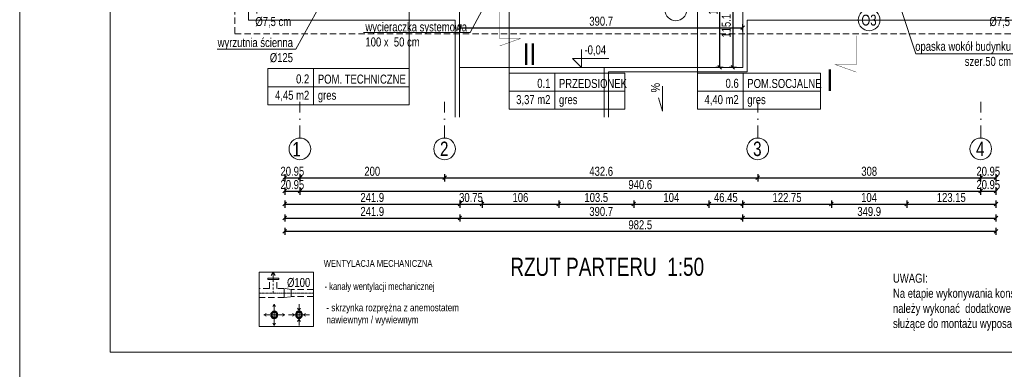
# Model space of a CAD drawing. Header units: inches. Extents: x 53031 to 98566, y -51777 to -15616.
# Tile 10 of 45: x 53216 to 54576, y -17776 to -17293. Entities that reach past the tile are written whole.
import ezdxf

# ---------------------------------------------------------------- set-up
doc = ezdxf.new("R2010")
doc.units = ezdxf.units.IN
doc.header["$MEASUREMENT"] = 0
doc.linetypes.add('DASHDOT', pattern=[1, 0.5, -0.25, 0, -0.25])
doc.linetypes.add('HIDDEN', pattern=[0.375, 0.25, -0.125])
doc.layers.get('0').update_dxf_attribs({"lineweight": 0})
doc.layers.get('Defpoints').update_dxf_attribs({"lineweight": 0})
for name, color, linetype, lineweight in [('## 08 Nawiew', 1, 'Continuous', 0), ('## 08 Wywiew', 5, 'Continuous', 0), ('## 08 Wywiew opis', 5, 'Continuous', 0), ('--proj.wentylacja', 202, 'Continuous', 0), ('08b-TABELKA -opisy', 7, 'Continuous', 0), ('A--tabelka rysunku', 7, 'Continuous', 0), ('A--tabelka-opisy scian', 7, 'Continuous', 0), ('A--tabelka-opisy uwagi', 7, 'Continuous', 0), ('A36-obrzeże', 252, 'Continuous', 0), ('A6a-schody parter', 200, 'Continuous', 18), ('A8-opisy pomieszczeń', 31, 'Continuous', 0), ('p-- linia przekroju I-AB', 116, 'Continuous', 40), ('p--dach', 2, 'Continuous', 30), ('p--koty wysok.', 141, 'Continuous', 0), ('p--opis okna', 181, 'Continuous', 0), ('p--opisy dodatkowe', 62, 'Continuous', 0), ('p--opisy pomieszczeń', 31, 'Continuous', 0), ('p--osie konstr.-NR', 1, 'DASHDOT', 15), ('p--podpis rysunku', 7, 'Continuous', 0), ('p--spadki terenu', 141, 'Continuous', 0), ('p--wymiary-1-50', 5, 'Continuous', 0)]:
    doc.layers.add(name, color=color, linetype=linetype, lineweight=lineweight)
doc.styles.add('1-50', font='arial.ttf', dxfattribs={"width": 0.75, "height": 12.5})
doc.styles.get("Standard").update_dxf_attribs({"font": 'arial.ttf', "width": 0.75})
doc.dimstyles.new('1-50', dxfattribs={"dimtxt": 12.5, "dimasz": 5, "dimexe": 5, "dimexo": 5, "dimgap": 0.09, "dimtad": 0, "dimdsep": 46, "dimtxsty": '1-50', "dimblk": 'OBLIQUE', "dimcen": 0.09, "dimadec": 0, "dimazin": 0, "dimtfac": 1, "dimtdec": 4, "dimtix": 1, "dimtmove": 2, "dimatfit": 3, "dimldrblk": 'OBLIQUE', "dimfxl": 5, "dimfxlon": 1, "dimtvp": 0.7, "dimtolj": 1, "dimtzin": 0, "dimarcsym": 0})

# ---------------------------------------------------------------- blocks, each defined once
blk = doc.blocks.new('_OBLIQUE')
at = {"color": 0, "linetype": 'ByBlock', "lineweight": -2}
for p, q in [((-0.5, -0.5), (0.5, 0.5)), ((0, 0), (0, 0))]:
    blk.add_line(p, q, dxfattribs=at)
blk = doc.blocks.new('*D725')
at = {"layer": 'Defpoints', "color": 0}
for p in [(53603, -17497.6), (53803, -17497.6), (53803, -17511.6)]:
    blk.add_point(p, dxfattribs=at)
at = {"layer": 'p--wymiary-1-50', "color": 0, "lineweight": -2}
for p, q in [((53603, -17506.6), (53603, -17516.6)), ((53803, -17506.6), (53803, -17516.6)), ((53603, -17511.6), (53803, -17511.6))]:
    blk.add_line(p, q, dxfattribs=at)
at = {"layer": 'p--wymiary-1-50', "color": 0, "lineweight": -2, "xscale": 5, "yscale": 5, "zscale": 5, "rotation": 180}
blk.add_blockref('_OBLIQUE', (53603, -17511.6), dxfattribs=at)
at = {"layer": 'p--wymiary-1-50', "color": 0, "lineweight": -2, "xscale": 5, "yscale": 5, "zscale": 5}
blk.add_blockref('_OBLIQUE', (53803, -17511.6), dxfattribs=at)
at = {"layer": 'p--wymiary-1-50', "color": 0, "insert": (53703, -17502.7), "char_height": 12.5, "attachment_point": 5, "style": '1-50'}
blk.add_mtext('\\A1;200', dxfattribs=at)
blk = doc.blocks.new('*D726')
at = {"layer": 'Defpoints', "color": 0}
for p in [(53803, -17497.6), (54235.6, -17497.6), (54235.6, -17511.6)]:
    blk.add_point(p, dxfattribs=at)
at = {"layer": 'p--wymiary-1-50', "color": 0, "lineweight": -2}
for p, q in [((53803, -17506.6), (53803, -17516.6)), ((54235.6, -17506.6), (54235.6, -17516.6)), ((53803, -17511.6), (54235.6, -17511.6))]:
    blk.add_line(p, q, dxfattribs=at)
at = {"layer": 'p--wymiary-1-50', "color": 0, "lineweight": -2, "xscale": 5, "yscale": 5, "zscale": 5, "rotation": 180}
blk.add_blockref('_OBLIQUE', (53803, -17511.6), dxfattribs=at)
at = {"layer": 'p--wymiary-1-50', "color": 0, "lineweight": -2, "xscale": 5, "yscale": 5, "zscale": 5}
blk.add_blockref('_OBLIQUE', (54235.6, -17511.6), dxfattribs=at)
at = {"layer": 'p--wymiary-1-50', "color": 0, "insert": (54019.3, -17502.7), "char_height": 12.5, "attachment_point": 5, "style": '1-50'}
blk.add_mtext('\\A1;432.6', dxfattribs=at)
blk = doc.blocks.new('*D727')
at = {"layer": 'Defpoints', "color": 0}
for p in [(54235.6, -17497.6), (54543.6, -17497.6), (54543.6, -17511.6)]:
    blk.add_point(p, dxfattribs=at)
at = {"layer": 'p--wymiary-1-50', "color": 0, "lineweight": -2}
for p, q in [((54235.6, -17506.6), (54235.6, -17516.6)), ((54543.6, -17506.6), (54543.6, -17516.6)), ((54235.6, -17511.6), (54543.6, -17511.6))]:
    blk.add_line(p, q, dxfattribs=at)
at = {"layer": 'p--wymiary-1-50', "color": 0, "lineweight": -2, "xscale": 5, "yscale": 5, "zscale": 5, "rotation": 180}
blk.add_blockref('_OBLIQUE', (54235.6, -17511.6), dxfattribs=at)
at = {"layer": 'p--wymiary-1-50', "color": 0, "lineweight": -2, "xscale": 5, "yscale": 5, "zscale": 5}
blk.add_blockref('_OBLIQUE', (54543.6, -17511.6), dxfattribs=at)
at = {"layer": 'p--wymiary-1-50', "color": 0, "insert": (54389.6, -17502.7), "char_height": 12.5, "attachment_point": 5, "style": '1-50'}
blk.add_mtext('\\A1;308', dxfattribs=at)
blk = doc.blocks.new('*D730')
at = {"layer": 'Defpoints', "color": 0}
for p in [(53603, -17506.6), (54543.6, -17506.6), (54543.6, -17530)]:
    blk.add_point(p, dxfattribs=at)
at = {"layer": 'p--wymiary-1-50', "color": 0, "lineweight": -2}
for p, q in [((53603, -17525), (53603, -17535)), ((53603, -17530), (54543.6, -17530)), ((54543.6, -17525), (54543.6, -17535))]:
    blk.add_line(p, q, dxfattribs=at)
at = {"layer": 'p--wymiary-1-50', "color": 0, "lineweight": -2, "xscale": 5, "yscale": 5, "zscale": 5, "rotation": 180}
blk.add_blockref('_OBLIQUE', (53603, -17530), dxfattribs=at)
at = {"layer": 'p--wymiary-1-50', "color": 0, "lineweight": -2, "xscale": 5, "yscale": 5, "zscale": 5}
blk.add_blockref('_OBLIQUE', (54543.6, -17530), dxfattribs=at)
at = {"layer": 'p--wymiary-1-50', "color": 0, "insert": (54073.3, -17521.1), "char_height": 12.5, "attachment_point": 5, "style": '1-50'}
blk.add_mtext('\\A1;940.6', dxfattribs=at)
blk = doc.blocks.new('*D731')
at = {"layer": 'Defpoints', "color": 0}
for p in [(53582.1, -17551.9), (53824, -17551.9), (53824, -17567.2)]:
    blk.add_point(p, dxfattribs=at)
at = {"layer": 'p--wymiary-1-50', "color": 0, "lineweight": -2}
for p, q in [((53582.1, -17562.2), (53582.1, -17572.2)), ((53824, -17562.2), (53824, -17572.2)), ((53582.1, -17567.2), (53824, -17567.2))]:
    blk.add_line(p, q, dxfattribs=at)
at = {"layer": 'p--wymiary-1-50', "color": 0, "lineweight": -2, "xscale": 5, "yscale": 5, "zscale": 5, "rotation": 180}
blk.add_blockref('_OBLIQUE', (53582.1, -17567.2), dxfattribs=at)
at = {"layer": 'p--wymiary-1-50', "color": 0, "lineweight": -2, "xscale": 5, "yscale": 5, "zscale": 5}
blk.add_blockref('_OBLIQUE', (53824, -17567.2), dxfattribs=at)
at = {"layer": 'p--wymiary-1-50', "color": 0, "insert": (53703, -17558.2), "char_height": 12.5, "attachment_point": 5, "style": '1-50'}
blk.add_mtext('\\A1;241.9', dxfattribs=at)
blk = doc.blocks.new('*D732')
at = {"layer": 'Defpoints', "color": 0}
for p in [(53824, -17551.9), (54214.7, -17551.9), (54214.7, -17567.2)]:
    blk.add_point(p, dxfattribs=at)
at = {"layer": 'p--wymiary-1-50', "color": 0, "lineweight": -2}
for p, q in [((53824, -17562.2), (53824, -17572.2)), ((54214.7, -17562.2), (54214.7, -17572.2)), ((53824, -17567.2), (54214.7, -17567.2))]:
    blk.add_line(p, q, dxfattribs=at)
at = {"layer": 'p--wymiary-1-50', "color": 0, "lineweight": -2, "xscale": 5, "yscale": 5, "zscale": 5, "rotation": 180}
blk.add_blockref('_OBLIQUE', (53824, -17567.2), dxfattribs=at)
at = {"layer": 'p--wymiary-1-50', "color": 0, "lineweight": -2, "xscale": 5, "yscale": 5, "zscale": 5}
blk.add_blockref('_OBLIQUE', (54214.7, -17567.2), dxfattribs=at)
at = {"layer": 'p--wymiary-1-50', "color": 0, "insert": (54019.3, -17558.2), "char_height": 12.5, "attachment_point": 5, "style": '1-50'}
blk.add_mtext('\\A1;390.7', dxfattribs=at)
blk = doc.blocks.new('*D733')
at = {"layer": 'Defpoints', "color": 0}
for p in [(54214.7, -17551.9), (54564.6, -17551.9), (54564.6, -17567.2)]:
    blk.add_point(p, dxfattribs=at)
at = {"layer": 'p--wymiary-1-50', "color": 0, "lineweight": -2}
for p, q in [((54214.7, -17562.2), (54214.7, -17572.2)), ((54564.6, -17562.2), (54564.6, -17572.2)), ((54214.7, -17567.2), (54564.6, -17567.2))]:
    blk.add_line(p, q, dxfattribs=at)
at = {"layer": 'p--wymiary-1-50', "color": 0, "lineweight": -2, "xscale": 5, "yscale": 5, "zscale": 5, "rotation": 180}
blk.add_blockref('_OBLIQUE', (54214.7, -17567.2), dxfattribs=at)
at = {"layer": 'p--wymiary-1-50', "color": 0, "lineweight": -2, "xscale": 5, "yscale": 5, "zscale": 5}
blk.add_blockref('_OBLIQUE', (54564.6, -17567.2), dxfattribs=at)
at = {"layer": 'p--wymiary-1-50', "color": 0, "insert": (54389.6, -17558.2), "char_height": 12.5, "attachment_point": 5, "style": '1-50'}
blk.add_mtext('\\A1;349.9', dxfattribs=at)
blk = doc.blocks.new('*D734')
at = {"layer": 'Defpoints', "color": 0}
for p in [(53582.1, -17562.2), (54564.6, -17562.2), (54564.6, -17585.5)]:
    blk.add_point(p, dxfattribs=at)
at = {"layer": 'p--wymiary-1-50', "color": 0, "lineweight": -2}
for p, q in [((53582.1, -17580.5), (53582.1, -17590.5)), ((53582.1, -17585.5), (54564.6, -17585.5)), ((54564.6, -17580.5), (54564.6, -17590.5))]:
    blk.add_line(p, q, dxfattribs=at)
at = {"layer": 'p--wymiary-1-50', "color": 0, "lineweight": -2, "xscale": 5, "yscale": 5, "zscale": 5, "rotation": 180}
blk.add_blockref('_OBLIQUE', (53582.1, -17585.5), dxfattribs=at)
at = {"layer": 'p--wymiary-1-50', "color": 0, "lineweight": -2, "xscale": 5, "yscale": 5, "zscale": 5}
blk.add_blockref('_OBLIQUE', (54564.6, -17585.5), dxfattribs=at)
at = {"layer": 'p--wymiary-1-50', "color": 0, "insert": (54073.3, -17576.6), "char_height": 12.5, "attachment_point": 5, "style": '1-50'}
blk.add_mtext('\\A1;982.5', dxfattribs=at)
blk = doc.blocks.new('*D735')
at = {"layer": 'Defpoints', "color": 0}
for p in [(53582.1, -17518.8), (53603, -17518.8), (53603, -17530)]:
    blk.add_point(p, dxfattribs=at)
at = {"layer": 'p--wymiary-1-50', "color": 0, "lineweight": -2}
for p, q in [((53582.1, -17525), (53582.1, -17535)), ((53582.1, -17530), (53603, -17530)), ((53603, -17525), (53603, -17535))]:
    blk.add_line(p, q, dxfattribs=at)
at = {"layer": 'p--wymiary-1-50', "color": 0, "lineweight": -2, "xscale": 5, "yscale": 5, "zscale": 5}
blk.add_blockref('_OBLIQUE', (53582.1, -17530), dxfattribs=at)
at = {"layer": 'p--wymiary-1-50', "color": 0, "lineweight": -2, "xscale": 5, "yscale": 5, "zscale": 5, "rotation": 180}
blk.add_blockref('_OBLIQUE', (53603, -17530), dxfattribs=at)
at = {"layer": 'p--wymiary-1-50', "color": 0, "insert": (53592.6, -17521.1), "char_height": 12.5, "attachment_point": 5, "style": '1-50'}
blk.add_mtext('\\A1;20.95', dxfattribs=at)
blk = doc.blocks.new('*D736')
at = {"layer": 'Defpoints', "color": 0}
for p in [(53582.1, -17500.4), (53603, -17500.4), (53603, -17511.6)]:
    blk.add_point(p, dxfattribs=at)
at = {"layer": 'p--wymiary-1-50', "color": 0, "lineweight": -2}
for p, q in [((53582.1, -17506.6), (53582.1, -17516.6)), ((53603, -17506.6), (53603, -17516.6)), ((53582.1, -17511.6), (53603, -17511.6))]:
    blk.add_line(p, q, dxfattribs=at)
at = {"layer": 'p--wymiary-1-50', "color": 0, "lineweight": -2, "xscale": 5, "yscale": 5, "zscale": 5}
blk.add_blockref('_OBLIQUE', (53582.1, -17511.6), dxfattribs=at)
at = {"layer": 'p--wymiary-1-50', "color": 0, "lineweight": -2, "xscale": 5, "yscale": 5, "zscale": 5, "rotation": 180}
blk.add_blockref('_OBLIQUE', (53603, -17511.6), dxfattribs=at)
at = {"layer": 'p--wymiary-1-50', "color": 0, "insert": (53592.6, -17502.7), "char_height": 12.5, "attachment_point": 5, "style": '1-50'}
blk.add_mtext('\\A1;20.95', dxfattribs=at)
blk = doc.blocks.new('*D737')
at = {"layer": 'Defpoints', "color": 0}
for p in [(54543.6, -17518.8), (54564.6, -17518.8), (54564.6, -17530)]:
    blk.add_point(p, dxfattribs=at)
at = {"layer": 'p--wymiary-1-50', "color": 0, "lineweight": -2}
for p, q in [((54543.6, -17525), (54543.6, -17535)), ((54543.6, -17530), (54564.6, -17530)), ((54564.6, -17525), (54564.6, -17535))]:
    blk.add_line(p, q, dxfattribs=at)
at = {"layer": 'p--wymiary-1-50', "color": 0, "lineweight": -2, "xscale": 5, "yscale": 5, "zscale": 5}
blk.add_blockref('_OBLIQUE', (54543.6, -17530), dxfattribs=at)
at = {"layer": 'p--wymiary-1-50', "color": 0, "lineweight": -2, "xscale": 5, "yscale": 5, "zscale": 5, "rotation": 180}
blk.add_blockref('_OBLIQUE', (54564.6, -17530), dxfattribs=at)
at = {"layer": 'p--wymiary-1-50', "color": 0, "insert": (54554.1, -17521.1), "char_height": 12.5, "attachment_point": 5, "style": '1-50'}
blk.add_mtext('\\A1;20.95', dxfattribs=at)
blk = doc.blocks.new('*D738')
at = {"layer": 'Defpoints', "color": 0}
for p in [(54543.6, -17500.4), (54564.6, -17500.4), (54564.6, -17511.6)]:
    blk.add_point(p, dxfattribs=at)
at = {"layer": 'p--wymiary-1-50', "color": 0, "lineweight": -2}
for p, q in [((54543.6, -17506.6), (54543.6, -17516.6)), ((54564.6, -17506.6), (54564.6, -17516.6)), ((54543.6, -17511.6), (54564.6, -17511.6))]:
    blk.add_line(p, q, dxfattribs=at)
at = {"layer": 'p--wymiary-1-50', "color": 0, "lineweight": -2, "xscale": 5, "yscale": 5, "zscale": 5}
blk.add_blockref('_OBLIQUE', (54543.6, -17511.6), dxfattribs=at)
at = {"layer": 'p--wymiary-1-50', "color": 0, "lineweight": -2, "xscale": 5, "yscale": 5, "zscale": 5, "rotation": 180}
blk.add_blockref('_OBLIQUE', (54564.6, -17511.6), dxfattribs=at)
at = {"layer": 'p--wymiary-1-50', "color": 0, "insert": (54554.1, -17502.7), "char_height": 12.5, "attachment_point": 5, "style": '1-50'}
blk.add_mtext('\\A1;20.95', dxfattribs=at)
blk = doc.blocks.new('*D739')
at = {"layer": 'Defpoints', "color": 0}
for p in [(54214.7, -17529.9), (54337.4, -17529.9), (54337.4, -17547.9)]:
    blk.add_point(p, dxfattribs=at)
at = {"layer": 'p--wymiary-1-50', "color": 0, "lineweight": -2}
for p, q in [((54214.7, -17542.9), (54214.7, -17552.9)), ((54214.7, -17547.9), (54337.4, -17547.9)), ((54337.4, -17542.9), (54337.4, -17552.9))]:
    blk.add_line(p, q, dxfattribs=at)
at = {"layer": 'p--wymiary-1-50', "color": 0, "lineweight": -2, "xscale": 5, "yscale": 5, "zscale": 5, "rotation": 180}
blk.add_blockref('_OBLIQUE', (54214.7, -17547.9), dxfattribs=at)
at = {"layer": 'p--wymiary-1-50', "color": 0, "lineweight": -2, "xscale": 5, "yscale": 5, "zscale": 5}
blk.add_blockref('_OBLIQUE', (54337.4, -17547.9), dxfattribs=at)
at = {"layer": 'p--wymiary-1-50', "color": 0, "insert": (54276.1, -17538.9), "char_height": 12.5, "attachment_point": 5, "style": '1-50'}
blk.add_mtext('\\A1;122.75', dxfattribs=at)
blk = doc.blocks.new('*D740')
at = {"layer": 'Defpoints', "color": 0}
for p in [(54337.4, -17529.9), (54441.4, -17529.9), (54441.4, -17547.9)]:
    blk.add_point(p, dxfattribs=at)
at = {"layer": 'p--wymiary-1-50', "color": 0, "lineweight": -2}
for p, q in [((54337.4, -17542.9), (54337.4, -17552.9)), ((54337.4, -17547.9), (54441.4, -17547.9)), ((54441.4, -17542.9), (54441.4, -17552.9))]:
    blk.add_line(p, q, dxfattribs=at)
at = {"layer": 'p--wymiary-1-50', "color": 0, "lineweight": -2, "xscale": 5, "yscale": 5, "zscale": 5, "rotation": 180}
blk.add_blockref('_OBLIQUE', (54337.4, -17547.9), dxfattribs=at)
at = {"layer": 'p--wymiary-1-50', "color": 0, "lineweight": -2, "xscale": 5, "yscale": 5, "zscale": 5}
blk.add_blockref('_OBLIQUE', (54441.4, -17547.9), dxfattribs=at)
at = {"layer": 'p--wymiary-1-50', "color": 0, "insert": (54389.4, -17538.9), "char_height": 12.5, "attachment_point": 5, "style": '1-50'}
blk.add_mtext('\\A1;104', dxfattribs=at)
blk = doc.blocks.new('*D741')
at = {"layer": 'Defpoints', "color": 0}
for p in [(54441.4, -17529.9), (54564.6, -17529.9), (54564.6, -17547.9)]:
    blk.add_point(p, dxfattribs=at)
at = {"layer": 'p--wymiary-1-50', "color": 0, "lineweight": -2}
for p, q in [((54441.4, -17542.9), (54441.4, -17552.9)), ((54441.4, -17547.9), (54564.6, -17547.9)), ((54564.6, -17542.9), (54564.6, -17552.9))]:
    blk.add_line(p, q, dxfattribs=at)
at = {"layer": 'p--wymiary-1-50', "color": 0, "lineweight": -2, "xscale": 5, "yscale": 5, "zscale": 5, "rotation": 180}
blk.add_blockref('_OBLIQUE', (54441.4, -17547.9), dxfattribs=at)
at = {"layer": 'p--wymiary-1-50', "color": 0, "lineweight": -2, "xscale": 5, "yscale": 5, "zscale": 5}
blk.add_blockref('_OBLIQUE', (54564.6, -17547.9), dxfattribs=at)
at = {"layer": 'p--wymiary-1-50', "color": 0, "insert": (54503, -17538.9), "char_height": 12.5, "attachment_point": 5, "style": '1-50'}
blk.add_mtext('\\A1;123.15', dxfattribs=at)
blk = doc.blocks.new('*D742')
at = {"layer": 'Defpoints', "color": 0}
for p in [(53824, -17531), (53854.7, -17531), (53854.7, -17547.9)]:
    blk.add_point(p, dxfattribs=at)
at = {"layer": 'p--wymiary-1-50', "color": 0, "lineweight": -2}
for p, q in [((53824, -17542.9), (53824, -17552.9)), ((53824, -17547.9), (53854.7, -17547.9)), ((53854.7, -17542.9), (53854.7, -17552.9))]:
    blk.add_line(p, q, dxfattribs=at)
at = {"layer": 'p--wymiary-1-50', "color": 0, "lineweight": -2, "xscale": 5, "yscale": 5, "zscale": 5}
blk.add_blockref('_OBLIQUE', (53824, -17547.9), dxfattribs=at)
at = {"layer": 'p--wymiary-1-50', "color": 0, "lineweight": -2, "xscale": 5, "yscale": 5, "zscale": 5, "rotation": 180}
blk.add_blockref('_OBLIQUE', (53854.7, -17547.9), dxfattribs=at)
at = {"layer": 'p--wymiary-1-50', "color": 0, "insert": (53839.4, -17538.9), "char_height": 12.5, "attachment_point": 5, "style": '1-50'}
blk.add_mtext('\\A1;30.75', dxfattribs=at)
blk = doc.blocks.new('*D743')
at = {"layer": 'Defpoints', "color": 0}
for p in [(53854.7, -17531), (53960.7, -17531), (53960.7, -17547.9)]:
    blk.add_point(p, dxfattribs=at)
at = {"layer": 'p--wymiary-1-50', "color": 0, "lineweight": -2}
for p, q in [((53854.7, -17542.9), (53854.7, -17552.9)), ((53854.7, -17547.9), (53960.7, -17547.9)), ((53960.7, -17542.9), (53960.7, -17552.9))]:
    blk.add_line(p, q, dxfattribs=at)
at = {"layer": 'p--wymiary-1-50', "color": 0, "lineweight": -2, "xscale": 5, "yscale": 5, "zscale": 5, "rotation": 180}
blk.add_blockref('_OBLIQUE', (53854.7, -17547.9), dxfattribs=at)
at = {"layer": 'p--wymiary-1-50', "color": 0, "lineweight": -2, "xscale": 5, "yscale": 5, "zscale": 5}
blk.add_blockref('_OBLIQUE', (53960.7, -17547.9), dxfattribs=at)
at = {"layer": 'p--wymiary-1-50', "color": 0, "insert": (53907.7, -17538.9), "char_height": 12.5, "attachment_point": 5, "style": '1-50'}
blk.add_mtext('\\A1;106', dxfattribs=at)
blk = doc.blocks.new('*D744')
at = {"layer": 'Defpoints', "color": 0}
for p in [(53960.7, -17531), (54064.2, -17531), (54064.2, -17547.9)]:
    blk.add_point(p, dxfattribs=at)
at = {"layer": 'p--wymiary-1-50', "color": 0, "lineweight": -2}
for p, q in [((53960.7, -17542.9), (53960.7, -17552.9)), ((53960.7, -17547.9), (54064.2, -17547.9)), ((54064.2, -17542.9), (54064.2, -17552.9))]:
    blk.add_line(p, q, dxfattribs=at)
at = {"layer": 'p--wymiary-1-50', "color": 0, "lineweight": -2, "xscale": 5, "yscale": 5, "zscale": 5, "rotation": 180}
blk.add_blockref('_OBLIQUE', (53960.7, -17547.9), dxfattribs=at)
at = {"layer": 'p--wymiary-1-50', "color": 0, "lineweight": -2, "xscale": 5, "yscale": 5, "zscale": 5}
blk.add_blockref('_OBLIQUE', (54064.2, -17547.9), dxfattribs=at)
at = {"layer": 'p--wymiary-1-50', "color": 0, "insert": (54012.5, -17538.9), "char_height": 12.5, "attachment_point": 5, "style": '1-50'}
blk.add_mtext('\\A1;103.5', dxfattribs=at)
blk = doc.blocks.new('*D745')
at = {"layer": 'Defpoints', "color": 0}
for p in [(54064.2, -17531), (54168.2, -17531), (54168.2, -17547.9)]:
    blk.add_point(p, dxfattribs=at)
at = {"layer": 'p--wymiary-1-50', "color": 0, "lineweight": -2}
for p, q in [((54064.2, -17542.9), (54064.2, -17552.9)), ((54064.2, -17547.9), (54168.2, -17547.9)), ((54168.2, -17542.9), (54168.2, -17552.9))]:
    blk.add_line(p, q, dxfattribs=at)
at = {"layer": 'p--wymiary-1-50', "color": 0, "lineweight": -2, "xscale": 5, "yscale": 5, "zscale": 5, "rotation": 180}
blk.add_blockref('_OBLIQUE', (54064.2, -17547.9), dxfattribs=at)
at = {"layer": 'p--wymiary-1-50', "color": 0, "lineweight": -2, "xscale": 5, "yscale": 5, "zscale": 5}
blk.add_blockref('_OBLIQUE', (54168.2, -17547.9), dxfattribs=at)
at = {"layer": 'p--wymiary-1-50', "color": 0, "insert": (54116.2, -17538.9), "char_height": 12.5, "attachment_point": 5, "style": '1-50'}
blk.add_mtext('\\A1;104', dxfattribs=at)
blk = doc.blocks.new('*D746')
at = {"layer": 'Defpoints', "color": 0}
for p in [(54168.2, -17531), (54214.7, -17531), (54214.7, -17547.9)]:
    blk.add_point(p, dxfattribs=at)
at = {"layer": 'p--wymiary-1-50', "color": 0, "lineweight": -2}
for p, q in [((54168.2, -17542.9), (54168.2, -17552.9)), ((54168.2, -17547.9), (54214.7, -17547.9)), ((54214.7, -17542.9), (54214.7, -17552.9))]:
    blk.add_line(p, q, dxfattribs=at)
at = {"layer": 'p--wymiary-1-50', "color": 0, "lineweight": -2, "xscale": 5, "yscale": 5, "zscale": 5, "rotation": 180}
blk.add_blockref('_OBLIQUE', (54168.2, -17547.9), dxfattribs=at)
at = {"layer": 'p--wymiary-1-50', "color": 0, "lineweight": -2, "xscale": 5, "yscale": 5, "zscale": 5}
blk.add_blockref('_OBLIQUE', (54214.7, -17547.9), dxfattribs=at)
at = {"layer": 'p--wymiary-1-50', "color": 0, "insert": (54191.5, -17538.9), "char_height": 12.5, "attachment_point": 5, "style": '1-50'}
blk.add_mtext('\\A1;46.45', dxfattribs=at)
blk = doc.blocks.new('*D748')
at = {"layer": 'Defpoints', "color": 0}
for p in [(53582.1, -17532.6), (53824, -17532.6), (53824, -17547.9)]:
    blk.add_point(p, dxfattribs=at)
at = {"layer": 'p--wymiary-1-50', "color": 0, "lineweight": -2}
for p, q in [((53582.1, -17542.9), (53582.1, -17552.9)), ((53582.1, -17547.9), (53824, -17547.9)), ((53824, -17542.9), (53824, -17552.9))]:
    blk.add_line(p, q, dxfattribs=at)
at = {"layer": 'p--wymiary-1-50', "color": 0, "lineweight": -2, "xscale": 5, "yscale": 5, "zscale": 5, "rotation": 180}
blk.add_blockref('_OBLIQUE', (53582.1, -17547.9), dxfattribs=at)
at = {"layer": 'p--wymiary-1-50', "color": 0, "lineweight": -2, "xscale": 5, "yscale": 5, "zscale": 5}
blk.add_blockref('_OBLIQUE', (53824, -17547.9), dxfattribs=at)
at = {"layer": 'p--wymiary-1-50', "color": 0, "insert": (53703, -17538.9), "char_height": 12.5, "attachment_point": 5, "style": '1-50'}
blk.add_mtext('\\A1;241.9', dxfattribs=at)
blk = doc.blocks.new('kota wykoń')
for p, q in [((0, 25), (0, 0)), ((0, 0), (-12.5, 12.5)), ((-12.5, 12.5), (37.5, 12.5))]:
    blk.add_line(p, q)
at = {"lineweight": 0}
blk.add_line((-2.5, 0), (2.5, 0), dxfattribs=at)
blk = doc.blocks.new('*D1288')
at = {"layer": 'Defpoints', "color": 0}
for p in [(54214.7, -17244.2), (54201.2, -17359.3), (54215.1, -17359.3)]:
    blk.add_point(p, dxfattribs=at)
at = {"layer": 'p--wymiary-1-50', "color": 0, "lineweight": -2}
for p, q in [((54206.2, -17244.2), (54196.2, -17244.2)), ((54201.2, -17244.2), (54201.2, -17359.3)), ((54206.2, -17359.3), (54196.2, -17359.3))]:
    blk.add_line(p, q, dxfattribs=at)
at = {"layer": 'p--wymiary-1-50', "color": 0, "lineweight": -2, "xscale": 5, "yscale": 5, "zscale": 5}
for p, rotation in [((54201.2, -17244.2), 90), ((54201.2, -17359.3), 270)]:
    blk.add_blockref('_OBLIQUE', p, dxfattribs=dict(at, rotation=rotation))
at = {"layer": 'p--wymiary-1-50', "color": 0, "insert": (54192.2, -17301.7), "char_height": 12.5, "attachment_point": 5, "rotation": 90, "style": '1-50'}
blk.add_mtext('\\A1;115.1', dxfattribs=at)
blk = doc.blocks.new('*D1289')
at = {"layer": 'Defpoints', "color": 0}
for p in [(54214.7, -17180.8), (54182.9, -17359.3), (54215.1, -17359.3)]:
    blk.add_point(p, dxfattribs=at)
at = {"layer": 'p--wymiary-1-50', "color": 0, "lineweight": -2}
for p, q in [((54187.9, -17180.8), (54177.9, -17180.8)), ((54182.9, -17180.8), (54182.9, -17359.3)), ((54187.9, -17359.3), (54177.9, -17359.3))]:
    blk.add_line(p, q, dxfattribs=at)
at = {"layer": 'p--wymiary-1-50', "color": 0, "lineweight": -2, "xscale": 5, "yscale": 5, "zscale": 5}
for p, rotation in [((54182.9, -17180.8), 90), ((54182.9, -17359.3), 270)]:
    blk.add_blockref('_OBLIQUE', p, dxfattribs=dict(at, rotation=rotation))
at = {"layer": 'p--wymiary-1-50', "color": 0, "insert": (54174, -17270), "char_height": 12.5, "attachment_point": 5, "rotation": 90, "style": '1-50'}
blk.add_mtext('\\A1;178.5', dxfattribs=at)
blk = doc.blocks.new('*D1291')
at = {"layer": 'Defpoints', "color": 0}
for p in [(53824, -17244.2), (54214.7, -17244.2), (54214.7, -17304.5)]:
    blk.add_point(p, dxfattribs=at)
at = {"layer": 'p--wymiary-1-50', "color": 0, "lineweight": -2}
for p, q in [((53824, -17299.5), (53824, -17309.5)), ((54214.7, -17299.5), (54214.7, -17309.5)), ((53824, -17304.5), (54214.7, -17304.5))]:
    blk.add_line(p, q, dxfattribs=at)
at = {"layer": 'p--wymiary-1-50', "color": 0, "lineweight": -2, "xscale": 5, "yscale": 5, "zscale": 5, "rotation": 180}
blk.add_blockref('_OBLIQUE', (53824, -17304.5), dxfattribs=at)
at = {"layer": 'p--wymiary-1-50', "color": 0, "lineweight": -2, "xscale": 5, "yscale": 5, "zscale": 5}
blk.add_blockref('_OBLIQUE', (54214.7, -17304.5), dxfattribs=at)
at = {"layer": 'p--wymiary-1-50', "color": 0, "insert": (54019.3, -17295.5), "char_height": 12.5, "attachment_point": 5, "style": '1-50'}
blk.add_mtext('\\A1;390.7', dxfattribs=at)

msp = doc.modelspace()

# ---------------------------------------------------------------- linework, layer by layer
at = {"layer": '## 08 Nawiew', "color": 1, "lineweight": 5}
msp.add_line((53567.556, -17704.373), (53567.556, -17697.373), dxfattribs=at)
at = {"layer": '## 08 Nawiew', "lineweight": 30}
for radius, start, end in [(4.9, 90, 270), (4.9, 0, 180), (3.5, 90, 270), (3.5, 0, 180), (3.5, 0, 180), (3.5, 0, 180), (3.5, 0, 180), (4.9, 270, 90), (3.5, 270, 90), (4.9, 180, 0), (3.5, 180, 0), (3.5, 180, 0), (3.5, 180, 0), (3.5, 180, 0)]:
    msp.add_arc((53567.556, -17700.873), radius, start, end, dxfattribs=at)
at = {"layer": '## 08 Wywiew', "color": 1, "lineweight": 5}
for p, q in [((53567.556, -17697.373), (53567.556, -17704.373)), ((53564.056, -17700.873), (53571.056, -17700.873))]:
    msp.add_line(p, q, dxfattribs=at)
at = {"layer": '## 08 Wywiew', "color": 5, "lineweight": 5}
for p, q in [((53601.814, -17697.304), (53601.814, -17704.304)), ((53598.314, -17700.804), (53605.314, -17700.804))]:
    msp.add_line(p, q, dxfattribs=at)
at = {"layer": '## 08 Wywiew', "color": 5, "lineweight": 30}
for radius, start, end in [(4.9, 0, 180), (3.5, 0, 180), (4.9, 180, 0), (3.5, 180, 0)]:
    msp.add_arc((53601.814, -17700.804), radius, start, end, dxfattribs=at)
at = {"layer": '## 08 Wywiew'}
for start, end in [(0, 180), (0, 180), (0, 180), (180, 0), (180, 0), (180, 0)]:
    msp.add_arc((53601.814, -17700.804), 3.5, start, end, dxfattribs=at)
at = {"layer": '## 08 Wywiew opis', "color": 1}
for p, q in [((53567.555, -17686.311), (53565.674, -17689.522)), ((53567.555, -17695.008), (53567.555, -17686.311)), ((53567.555, -17686.311), (53569.436, -17689.522)), ((53552.995, -17700.872), (53556.205, -17698.991)), ((53552.995, -17700.872), (53556.205, -17702.752)), ((53561.692, -17700.872), (53552.995, -17700.872)), ((53567.555, -17706.737), (53567.555, -17715.434)), ((53573.421, -17700.872), (53582.118, -17700.872)), ((53582.101, -17700.872), (53578.891, -17698.991)), ((53582.101, -17700.872), (53578.891, -17702.752)), ((53567.555, -17715.434), (53565.674, -17712.224)), ((53567.555, -17715.434), (53569.436, -17712.224))]:
    msp.add_line(p, q, dxfattribs=at)
at = {"layer": '## 08 Wywiew opis'}
for p, q in [((53601.812, -17694.923), (53599.931, -17691.713)), ((53601.812, -17694.94), (53601.812, -17686.243)), ((53601.812, -17694.923), (53603.693, -17691.713)), ((53595.949, -17700.803), (53587.252, -17700.803)), ((53595.932, -17700.803), (53592.722, -17698.922)), ((53595.932, -17700.803), (53592.722, -17702.684)), ((53601.812, -17706.685), (53599.931, -17709.896)), ((53601.812, -17706.669), (53601.812, -17715.366)), ((53601.812, -17706.685), (53603.693, -17709.896)), ((53607.678, -17700.803), (53616.375, -17700.803)), ((53607.695, -17700.803), (53610.905, -17698.922)), ((53607.695, -17700.803), (53610.905, -17702.684))]:
    msp.add_line(p, q, dxfattribs=at)
at = {"layer": '--proj.wentylacja'}
for q in [(53563.501, -17646.65), (53566.188, -17654.488), (53568.875, -17646.65)]:
    msp.add_line((53566.188, -17642.064), q, dxfattribs=at)
at = {"layer": '--proj.wentylacja', "linetype": 'HIDDEN', "ltscale": 35}
for p, q in [((53561.188, -17664.498), (53561.188, -17652.002)), ((53571.188, -17664.498), (53571.188, -17652.002)), ((53561.188, -17664.498), (53546.629, -17664.498)), ((53581.188, -17664.498), (53571.188, -17664.498)), ((53581.188, -17676.998), (53581.188, -17664.498)), ((53591.188, -17665.748), (53581.188, -17664.498)), ((53581.188, -17664.498), (53581.188, -17676.998)), ((53621.629, -17665.748), (53591.188, -17665.748)), ((53591.188, -17675.748), (53591.188, -17665.748)), ((53581.188, -17676.998), (53546.629, -17676.998)), ((53581.188, -17676.998), (53591.188, -17675.748)), ((53621.629, -17675.748), (53591.188, -17675.748))]:
    msp.add_line(p, q, dxfattribs=at)
at = {"layer": '--proj.wentylacja', "linetype": 'DASHDOT', "ltscale": 5}
msp.add_line((53566.188, -17670.748), (53566.188, -17652.002), dxfattribs=at)
at = {"layer": '--proj.wentylacja', "linetype": 'DASHDOT'}
msp.add_line((53621.629, -17670.748), (53546.629, -17670.748), dxfattribs=at)
at = {"layer": '--proj.wentylacja'}
msp.add_lwpolyline([(53573.85, -17652.002), (53573.85, -17650.003), (53558.525, -17650.003), (53558.525, -17652.002)], close=True, dxfattribs=at)
at = {"layer": '08b-TABELKA -opisy'}
msp.add_lwpolyline([(53546.629, -17717.149), (53621.629, -17717.149), (53621.629, -17641.982), (53546.629, -17641.982)], close=True, dxfattribs=at)
at = {"layer": 'A--tabelka rysunku', "linetype": 'Continuous'}
for points in [[(53215.894, -17787.433), (55315.894, -17787.433), (55315.894, -16302.433), (53215.894, -16302.433)], [(53215.894, -17787.433), (55315.894, -17787.433), (55315.894, -16302.433), (53215.894, -16302.433)], [(53340.894, -17752.433), (55280.894, -17752.433), (55280.894, -16337.433), (53340.894, -16337.433)]]:
    msp.add_lwpolyline(points, close=True, dxfattribs=at)
at = {"layer": 'A36-obrzeże', "linetype": 'Continuous', "ltscale": 35}
for p, q in [((53817.585, -17294.175), (53817.585, -17427.926)), ((54221.085, -17294.175), (54221.085, -17365.275)), ((54221.085, -17365.275), (54029.585, -17365.275)), ((54029.585, -17365.275), (54029.585, -17427.926))]:
    msp.add_line(p, q, dxfattribs=at)
msp.add_lwpolyline([(53817.585, -17294.175), (53532.085, -17294.175), (53532.085, -16613.675), (54614.585, -16613.675), (54614.585, -17294.175), (54221.085, -17294.175)], dxfattribs=at)
at = {"layer": 'A6a-schody parter', "lineweight": 5}
for p, q in [((53823.585, -17244.175), (53823.585, -17359.275)), ((54215.085, -17244.175), (54215.085, -17359.275)), ((54215.085, -17359.275), (53823.585, -17359.275)), ((53823.585, -17359.275), (53823.585, -17427.926)), ((54023.585, -17359.275), (54023.585, -17427.926))]:
    msp.add_line(p, q, dxfattribs=at)
at = {"layer": 'A8-opisy pomieszczeń'}
for p, q in [((53753.912, -17360.889), (53753.912, -17109.468)), ((53892.099, -17366.951), (53892.099, -17115.531)), ((54152.276, -17366.951), (54152.276, -17115.531))]:
    msp.add_line(p, q, dxfattribs=at)
at = {"layer": 'p-- linia przekroju I-AB', "const_width": 0.5}
for points in [[(53879.006, -17279.207), (53879.006, -17319.217), (53908.033, -17319.217), (53879.006, -17329.628)], [(54372.025, -17315.357), (54372.025, -17355.368), (54342.998, -17355.368), (54372.025, -17365.779)]]:
    msp.add_lwpolyline(points, dxfattribs=at)
at = {"layer": 'p--dach', "color": 6, "linetype": 'HIDDEN', "lineweight": 20, "ltscale": 35}
msp.add_lwpolyline([(53513.225, -17313.035), (54633.445, -17313.035), (54633.445, -16594.815), (53513.225, -16594.815)], close=True, dxfattribs=at)
at = {"layer": 'p--opis okna'}
for centre in [(54122.385, -17279.859), (54389.435, -17293.676)]:
    msp.add_circle(centre, 15, dxfattribs=at)
at = {"layer": 'p--opisy dodatkowe'}
for points in [[(53690.697, -17311.12), (53838.091, -17311.12), (53879.82, -17233.83)], [(53636.32, -17263.733), (53597.626, -17334.22), (53488.736, -17334.22)], [(54592.165, -17340.583), (54454.091, -17340.583), (54434.366, -17280.414)]]:
    msp.add_lwpolyline(points, dxfattribs=at)
at = {"layer": 'p--opisy pomieszczeń'}
for p, q in [((53621.912, -17360.889), (53621.912, -17410.889)), ((53955.099, -17366.951), (53955.099, -17416.951)), ((54215.276, -17366.951), (54215.276, -17416.951)), ((53753.912, -17385.889), (53558.912, -17385.889)), ((54052.099, -17391.951), (53892.099, -17391.951)), ((54322.276, -17391.951), (54152.276, -17391.951))]:
    msp.add_line(p, q, dxfattribs=at)
for points in [[(53558.912, -17410.889), (53753.912, -17410.889), (53753.912, -17360.889), (53558.912, -17360.889)], [(53892.099, -17416.951), (54052.099, -17416.951), (54052.099, -17366.951), (53892.099, -17366.951)], [(54152.276, -17416.951), (54322.276, -17416.951), (54322.276, -17366.951), (54152.276, -17366.951)]]:
    msp.add_lwpolyline(points, close=True, dxfattribs=at)
at = {"layer": 'p--osie konstr.-NR', "linetype": 'DASHDOT', "ltscale": 35}
for p, q in [((53603.035, -17456.754), (53603.035, -17406.754)), ((53803.035, -17456.754), (53803.035, -17406.754)), ((54235.635, -17456.754), (54235.635, -17406.754)), ((54543.635, -17456.754), (54543.635, -17406.754))]:
    msp.add_line(p, q, dxfattribs=at)
at = {"layer": 'p--osie konstr.-NR', "linetype": 'Continuous', "ltscale": 35}
for centre in [(53603.035, -17471.754), (53803.035, -17471.754), (54235.635, -17471.754), (54543.635, -17471.754)]:
    msp.add_circle(centre, 15, dxfattribs=at)
at = {"layer": 'p--spadki terenu'}
msp.add_lwpolyline([(54104.016, -17385.218), (54104.016, -17419.855), (54098.399, -17401.445)], dxfattribs=at)

# ---------------------------------------------------------------- block references
at = {"layer": 'p--koty wysok.'}
msp.add_blockref('kota wykoń', (53992.316, -17359.275), dxfattribs=at)

# ---------------------------------------------------------------- texts
at = {"layer": '--proj.wentylacja', "lineweight": 5, "insert": (53617.291, -17649.919), "char_height": 12.5, "attachment_point": 3, "style": '1-50'}
msp.add_mtext_dynamic_manual_height_columns('%%C100', width=57.91771, gutter_width=12.5, heights=[0], dxfattribs=at)
at = {"layer": '08b-TABELKA -opisy', "insert": (53635.989, -17625.216), "char_height": 9.375, "width": 224.24661, "attachment_point": 1}
msp.add_mtext('{\\W0.8;WENTYLACJA MECHANICZNA}', dxfattribs=at)
at = {"layer": 'A--tabelka-opisy scian', "lineweight": 5, "char_height": 10, "attachment_point": 1, "style": '1-50'}
for s, insert, width in [('- kanały wentylacji mechanicznej ', (53637.127, -17656.43), 264.75964), ('{\\W0.8;- skrzynka rozprężna z anemostatem\\Pnawiewnym / wywiewnym}', (53639.616, -17685.876), 448.49323)]:
    msp.add_mtext(s, dxfattribs=dict(at, insert=insert, width=width))
at = {"layer": 'A--tabelka-opisy uwagi', "linetype": 'Continuous', "lineweight": 5, "insert": (54422.448, -17644.015), "char_height": 12.5, "width": 333.93037, "attachment_point": 1, "style": '1-50'}
msp.add_mtext('UWAGI:\\PNa etapie wykonywania konstrukcji budynku \\Pnależy wykonać  dodatkowe elementy konstrukcyjne służące do montażu wyposażenia kuchni i łazienki .', dxfattribs=at)
at = {"layer": 'p-- linia przekroju I-AB', "char_height": 30, "width": 72.0009}
for s, insert, attachment_point in [('{\\W0.8;II}', (53911.019, -17325.801), 1), ('\\W0.8;I', (54340.012, -17361.951), 3)]:
    msp.add_mtext(s, dxfattribs=dict(at, insert=insert, attachment_point=attachment_point))
at = {"layer": 'p--koty wysok.', "insert": (53996.212, -17328.747), "char_height": 18, "width": 207.41597, "attachment_point": 1, "style": '1-50'}
msp.add_mtext('{\\H0.6944x;-0,04}', dxfattribs=at)
at = {"layer": 'p--opis okna', "insert": (54378.824, -17286.427), "char_height": 15, "width": 74.01038, "attachment_point": 1, "style": '1-50'}
msp.add_mtext('O3', dxfattribs=at)
at = {"layer": 'p--opisy dodatkowe', "char_height": 12.5, "style": '1-50'}
for s, insert, width, attachment_point in [('rura spustowa\\P%%c7,5 cm', (53590.965, -17268.774), 177.1707, 3), ('rura spustowa\\P%%c7,5 cm', (54555.705, -17268.774), 177.1707, 1), ('wycieraczka systemowa\\P100 x  50 cm', (53693.552, -17296.991), 156.52759, 1), ('wyrzutnia ścienna\\P%%c125', (53593.483, -17318.61), 177.1707, 3), ('opaska wokół budynku\\Pszer.50 cm', (54585.654, -17323.799), 167.1707, 3)]:
    msp.add_mtext(s, dxfattribs=dict(at, insert=insert, width=width, attachment_point=attachment_point))
at = {"layer": 'p--opisy pomieszczeń', "char_height": 12.5, "style": '1-50'}
for s, insert, width, attachment_point in [('0.2', (53615.981, -17368.861), 98, 3), ('POM. TECHNICZNE', (53627.844, -17369.096), 126.57394, 1), ('0.1', (53949.168, -17374.924), 98, 3), ('PRZEDSIONEK', (53961.031, -17375.159), 106.86476, 1), ('0.6', (54209.345, -17374.924), 98, 3), ('POM.SOCJALNE', (54221.208, -17375.159), 106.86476, 1), ('4,45 m2', (53615.981, -17391.364), 98, 3), ('gres', (53627.844, -17391.364), 100, 1), ('3,37 m2', (53949.168, -17397.427), 98, 3), ('4,40 m2', (54209.345, -17397.427), 98, 3), ('gres', (53961.031, -17397.427), 100, 1), ('gres', (54221.208, -17397.427), 100, 1)]:
    msp.add_mtext(s, dxfattribs=dict(at, insert=insert, width=width, attachment_point=attachment_point))
at = {"layer": 'p--osie konstr.-NR', "linetype": 'Continuous', "ltscale": 35, "char_height": 20, "width": 63.5564, "attachment_point": 3}
for s, insert in [('1', (53604.264, -17462.199)), ('2', (53808.281, -17461.625)), ('3', (54240.881, -17461.625)), ('4', (54548.881, -17461.625))]:
    msp.add_mtext(s, dxfattribs=dict(at, insert=insert))
at = {"layer": 'p--podpis rysunku', "insert": (53893.76, -17622.022), "char_height": 25, "width": 531.4776, "attachment_point": 1}
msp.add_mtext('{\\W0.75;RZUT PARTERU  1:50}', dxfattribs=at)
at = {"layer": 'p--spadki terenu', "insert": (54100.597, -17380.637), "char_height": 12.5, "width": 207.41597, "attachment_point": 9, "rotation": 90, "style": '1-50'}
msp.add_mtext('{\\W0.85;%}', dxfattribs=at)

# ---------------------------------------------------------------- dimensions: what is measured, and where the dimension line sits
at = {"layer": 'p--wymiary-1-50'}
for base, p1, picture, middle in [((54182.918, -17359.275), (54214.685, -17180.775), '*D1289', (54173.984, -17270.025)), ((54201.163, -17359.275), (54214.685, -17244.175), '*D1288', (54192.23, -17301.725))]:
    dim = msp.add_linear_dim(base=base, p1=p1, p2=(54215.085, -17359.275), angle=90, dimstyle='1-50', override={"dimtxt": 12.5}, dxfattribs=at)
    dim.commit()
    dim.dimension.update_dxf_attribs({"geometry": picture, "text_midpoint": middle})
dim = msp.add_linear_dim(base=(54214.685, -17304.469), p1=(53823.985, -17244.175), p2=(54214.685, -17244.175), dimstyle='1-50', override={"dimtxt": 12.5}, dxfattribs=at)
dim.commit()
dim.dimension.update_dxf_attribs({"geometry": '*D1291', "text_midpoint": (54019.335, -17295.535)})
for base, p1, p2, picture, middle in [((53603.035, -17511.64), (53582.085, -17500.393), (53603.035, -17500.393), '*D736', (53592.56, -17502.706)), ((53803.035, -17511.64), (53603.035, -17497.574), (53803.035, -17497.574), '*D725', (53703.035, -17502.706)), ((54543.635, -17530.007), (53603.035, -17506.64), (54543.635, -17506.64), '*D730', (54073.335, -17521.073)), ((54235.635, -17511.64), (53803.035, -17497.574), (54235.635, -17497.574), '*D726', (54019.335, -17502.706)), ((54543.635, -17511.64), (54235.635, -17497.574), (54543.635, -17497.574), '*D727', (54389.635, -17502.706)), ((54564.585, -17511.64), (54543.635, -17500.393), (54564.585, -17500.393), '*D738', (54554.11, -17502.706)), ((53603.035, -17530.007), (53582.085, -17518.76), (53603.035, -17518.76), '*D735', (53592.56, -17521.073)), ((54564.585, -17530.007), (54543.635, -17518.76), (54564.585, -17518.76), '*D737', (54554.11, -17521.073)), ((53823.985, -17547.86), (53582.085, -17532.559), (53823.985, -17532.559), '*D748', (53703.035, -17538.926)), ((53854.735, -17547.86), (53823.985, -17530.967), (53854.735, -17530.967), '*D742', (53839.36, -17538.926)), ((53960.735, -17547.86), (53854.735, -17530.967), (53960.735, -17530.967), '*D743', (53907.735, -17538.926)), ((54064.235, -17547.86), (53960.735, -17530.967), (54064.235, -17530.967), '*D744', (54012.485, -17538.926)), ((54168.235, -17547.86), (54064.235, -17530.967), (54168.235, -17530.967), '*D745', (54116.235, -17538.926)), ((54214.685, -17547.86), (54168.235, -17530.967), (54214.685, -17530.967), '*D746', (54191.46, -17538.926)), ((54337.435, -17547.86), (54214.685, -17529.898), (54337.435, -17529.898), '*D739', (54276.06, -17538.926)), ((54441.435, -17547.86), (54337.435, -17529.898), (54441.435, -17529.898), '*D740', (54389.435, -17538.926)), ((54564.585, -17547.86), (54441.435, -17529.898), (54564.585, -17529.898), '*D741', (54503.01, -17538.926)), ((53823.985, -17567.17), (53582.085, -17551.87), (53823.985, -17551.87), '*D731', (53703.035, -17558.237)), ((54564.585, -17585.524), (53582.085, -17562.17), (54564.585, -17562.17), '*D734', (54073.335, -17576.59)), ((54214.685, -17567.17), (53823.985, -17551.87), (54214.685, -17551.87), '*D732', (54019.335, -17558.237)), ((54564.585, -17567.17), (54214.685, -17551.87), (54564.585, -17551.87), '*D733', (54389.635, -17558.237))]:
    dim = msp.add_linear_dim(base=base, p1=p1, p2=p2, dimstyle='1-50', dxfattribs=at)
    dim.commit()
    dim.dimension.update_dxf_attribs({"geometry": picture, "text_midpoint": middle})

doc.saveas('drawing.dxf')
